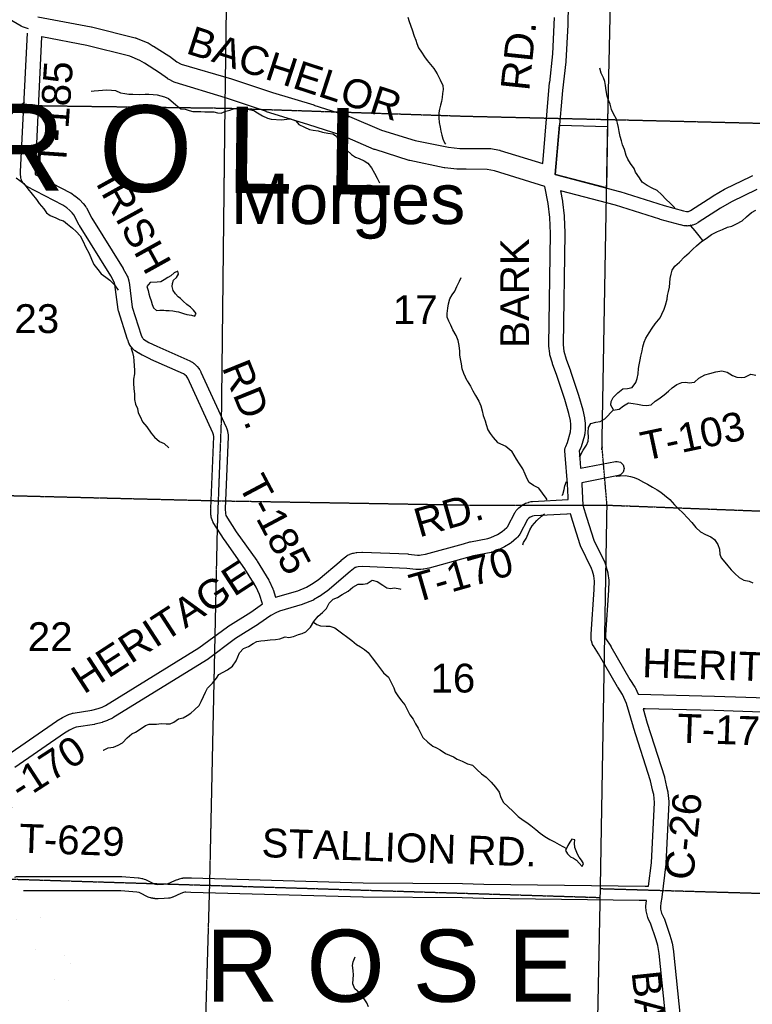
# Model space of a CAD drawing. Header units: feet. Extents: x 0 to 202804, y -79218 to 133300.
# Tile 7 of 27: x 104608 to 114774, y -6583 to 7076. Entities that reach past the tile are written whole.
import ezdxf
from ezdxf.enums import TextEntityAlignment as Align

# ---------------------------------------------------------------- set-up
doc = ezdxf.new("R2010")
doc.units = ezdxf.units.FT
doc.header["$MEASUREMENT"] = 0
doc.linetypes.add('HIDDEN2', pattern=[0.1875, 0.125, -0.0625])
for name, color, linetype in [('COUNTY-RD', 7, 'Continuous'), ('CR-TEXT', 7, 'Continuous'), ('HTEXT', 3, 'Continuous'), ('INCORPORATION', 3, 'Continuous'), ('MTEXT', 2, 'Continuous'), ('SECTION', 8, 'HIDDEN2'), ('SECTION-TEXT', 8, 'Continuous'), ('STATE-FEDERAL', 2, 'Continuous'), ('TR-TEXT', 6, 'Continuous'), ('TWP-RD', 6, 'Continuous'), ('WATERWAY', 14, 'Continuous')]:
    doc.layers.add(name, color=color, linetype=linetype)
doc.styles.add('Arial', font='arial.ttf')

msp = doc.modelspace()

# ---------------------------------------------------------------- linework, layer by layer
at = {"layer": 'COUNTY-RD'}
for points in [[(104732, 6947), (104646, 6977), (104629, 6985), (104629, 6985), (104460, 7083), (104047, 7301), (103566, 7518), (103557, 7522), (103556, 7523), (103487, 7564), (103487, 7564), (103475, 7572), (103293, 7719), (103293, 7719), (103293, 7719), (102892, 8047), (102824, 8086), (102824, 8086), (102824, 8086), (102696, 8160), (100412, 9200), (100412, 9200), (100412, 9200), (99428, 9651)], [(112222, 7558), (112215, 7008), (112215, 7008), (112215, 7004), (112187, 6496), (112187, 6495), (112187, 6490), (112141, 6092), (112038, 4930), (112931, 4694), (112933, 4693), (112935, 4692), (113550, 4499), (113821, 4423), (113862, 4415), (113872, 4415), (113882, 4415)], [(104860, 7114), (105598, 6978), (105601, 6977), (105604, 6977), (106212, 6826), (106220, 6823), (106225, 6822), (106377, 6760), (106389, 6755), (106391, 6753), (106462, 6711), (106462, 6710), (106464, 6709), (106679, 6573), (106680, 6573), (106685, 6569), (106790, 6492), (106851, 6461), (107546, 6256), (107547, 6255), (107549, 6255), (108115, 6066), (108689, 5893), (108690, 5892), (108691, 5892), (109174, 5737), (109180, 5734), (109183, 5734), (109627, 5544), (110094, 5401), (110560, 5306), (110716, 5290), (110828, 5288), (111130, 5289), (111130, 5289), (111130, 5289), (111130, 5289), (111130, 5289), (111148, 5287), (111265, 5266), (111270, 5264), (111277, 5263), (111868, 5079), (111962, 6203), (111963, 6203), (111963, 6205), (112006, 6602), (112031, 7105)], [(112217, 450), (112210, 638), (112176, 1037), (112176, 1039), (112176, 1039), (112173, 1090), (112173, 1096), (112175, 1114), (112179, 1135), (112183, 1147), (112185, 1155), (112208, 1210), (112251, 1357), (112257, 1416), (112257, 1449), (112257, 1450), (112257, 1462), (112250, 1514), (112229, 1611), (112172, 1808), (112062, 2138), (112003, 2304), (112002, 2306), (112001, 2310), (111966, 2429), (111965, 2440), (111963, 2445), (111951, 2547), (111950, 2559), (111950, 2560), (111974, 4112), (111964, 4334), (111943, 4524), (111895, 4761), (111198, 4981), (111096, 5000), (110802, 5001), (110802, 5001), (110800, 5001), (110683, 5004), (110683, 5004), (110675, 5004), (110509, 5022), (110507, 5022), (110499, 5023), (110024, 5123), (110020, 5124), (110015, 5125), (109539, 5273), (109532, 5276), (109529, 5276), (109085, 5469), (108608, 5624), (108034, 5800), (108033, 5801), (108031, 5801), (107466, 5993), (106766, 6203), (106752, 6209), (106750, 6210), (106673, 6249), (106668, 6251), (106659, 6258), (106550, 6338), (106338, 6473), (106276, 6512), (106138, 6568), (105541, 6719), (104914, 6838)], [(113882, 4415), (113889, 4416), (113896, 4419), (113917, 4431), (114227, 4630), (114230, 4632), (114230, 4632), (114231, 4633), (114231, 4633), (114231, 4633), (114389, 4726), (114389, 4726), (114396, 4730), (114754, 4901), (114755, 4901), (114761, 4904), (114783, 4913)], [(114837, 4719), (114487, 4551), (114334, 4461), (114023, 4261), (114019, 4259), (114018, 4258), (113988, 4241), (113988, 4241), (113988, 4241), (113987, 4241), (113987, 4241), (113973, 4235), (113950, 4226), (113940, 4224), (113930, 4220), (113909, 4217), (113903, 4217), (113901, 4216), (113879, 4215), (113872, 4214), (113864, 4215), (113840, 4216), (113838, 4217), (113829, 4218), (113778, 4228), (113775, 4229), (113771, 4230), (113495, 4306), (113493, 4307), (113492, 4307), (112877, 4501), (112111, 4704)], [(112111, 4704), (112140, 4559), (112140, 4553), (112141, 4551), (112163, 4353), (112163, 4347), (112164, 4346), (112174, 4118), (112174, 4113), (112174, 4112), (112150, 2564), (112161, 2477), (112192, 2368), (112251, 2204)], [(112251, 2204), (112251, 2203), (112251, 2202), (112362, 1869), (112362, 1867), (112363, 1865), (112421, 1664), (112422, 1661), (112423, 1658), (112447, 1554), (112447, 1546), (112448, 1544), (112456, 1480), (112457, 1468), (112457, 1468), (112457, 1449), (112457, 1449), (112457, 1411), (112456, 1401), (112449, 1328), (112447, 1323), (112445, 1309), (112398, 1149), (112395, 1142), (112394, 1139), (112374, 1089), (112376, 1053), (112392, 857)], [(112410, 633), (112421, 342), (112474, 173), (112574, -144), (112726, -456), (112727, -459), (112731, -468), (112746, -514), (112747, -517), (112748, -520), (112769, -596), (112770, -605), (112771, -609), (112782, -697), (112783, -710), (112783, -714), (112779, -836), (112779, -836), (112779, -839), (112739, -1459), (112738, -1499), (112739, -1505), (112742, -1511), (112810, -1616), (112813, -1621), (112813, -1621), (113077, -2077), (113146, -2185), (113148, -2188), (113153, -2197), (113190, -2280)], [(113288, -4943), (113336, -4944), (113374, -4619), (113418, -3783), (113406, -3675), (113390, -3611), (113390, -3610), (113390, -3609), (113363, -3485), (113125, -2742), (113125, -2741), (113124, -2740), (113030, -2412), (112973, -2286), (112907, -2183), (112905, -2179), (112905, -2179), (112641, -1723), (112569, -1612), (112566, -1607), (112559, -1594), (112550, -1570), (112549, -1564), (112546, -1556), (112540, -1531), (112538, -1509), (112538, -1507), (112539, -1453), (112539, -1453), (112539, -1449), (112579, -828), (112583, -715), (112574, -641), (112556, -575), (112543, -538), (112391, -225), (112391, -222), (112386, -211), (112283, 113), (112283, 113), (112283, 113), (112250, 221), (112204, 218)], [(113288, -2482), (113258, -2482), (113316, -2683), (113555, -3429), (113556, -3434), (113557, -3438), (113585, -3565)], [(113585, -3565), (113602, -3634), (113603, -3643), (113604, -3646), (113617, -3769), (113618, -3780), (113618, -3785), (113573, -4632), (113573, -4633), (113573, -4638), (113520, -5095), (113520, -5097), (113519, -5103), (113505, -5175), (113499, -5229), (113501, -5265), (113515, -5319), (113543, -5375), (113544, -5377), (113549, -5388), (113628, -5624), (113628, -5624), (113628, -5625), (113658, -5715), (113659, -5725), (113662, -5731), (113679, -5851), (113679, -5855), (113680, -5856), (113883, -7841)], [(113701, -7947), (113699, -7940), (113686, -7876), (113685, -7868), (113684, -7866), (113481, -5878), (113465, -5769), (113438, -5687), (113361, -5459), (113331, -5399), (113330, -5395), (113324, -5379), (113305, -5305), (113303, -5288), (113302, -5285), (113299, -5231), (113299, -5226), (113299, -5215), (113307, -5149), (113307, -5147), (113308, -5143), (113206, -5142)]]:
    msp.add_lwpolyline(points, dxfattribs=at)
at = {"layer": 'INCORPORATION'}
msp.add_lwpolyline([(112038, 4930), (112098, 5615), (112766, 5596), (112751, 4742), (112038, 4930)], dxfattribs=at)
at = {"layer": 'SECTION'}
for points in [[(106998, -20828), (106986, -15467), (106986, -15467), (107036, -12924), (107059, -11764), (107090, -10228), (107090, -10228), (107246, -4924), (107246, -4924), (107353, 29), (107410, 1557), (107458, 5774), (107458, 5774), (107521, 10424)], [(111982, -37143), (112114, -31732), (112216, -26428), (112318, -21009), (112381, -21010), (112437, -15648), (112560, -10285), (112667, -4990), (112759, 336), (112689, 1157), (112688, 1109), (112768, 5601), (112768, 5601), (112876, 10394)], [(91774, 5998), (96759, 5947), (96759, 5947), (102138, 5921), (102138, 5921), (107474, 5849), (107474, 5849), (110787, 5738), (110787, 5738), (112793, 5691), (112793, 5691), (118173, 5561), (118173, 5561), (123511, 5616), (123511, 5616), (128648, 5495), (128648, 5495), (133979, 5451), (133979, 5451), (139277, 5313), (139277, 5313), (144590, 5163), (144590, 5163), (149893, 5034)], [(91683, 820), (96625, 671), (96625, 671), (101926, 538), (101926, 538), (107369, 402), (107369, 402), (110841, 343), (110841, 343), (112758, 342)], [(112758, 342), (118143, 135), (123374, 1)], [(103601, -4819), (112664, -5101)], [(112667, -4978), (118033, -5135), (123276, -5234)]]:
    msp.add_lwpolyline(points, dxfattribs=at)
at = {"layer": 'STATE-FEDERAL', "color": 2, "linetype": 'Continuous', "const_width": 0.05}
for points in [[(105662, -7405), (105600, -7340), (105426, -6924), (105299, -6559), (104511, -5329), (104266, -4942), (104133, -4768), (103971, -4618)], [(106565, -7904), (106532, -7754), (106015, -7340), (105855, -7173), (105706, -6817), (105571, -6427), (104764, -5167), (104663, -5008)]]:
    msp.add_lwpolyline(points, dxfattribs=at)
at = {"layer": 'TWP-RD'}
for points in [[(107259, 285), (107258, 290), (107259, 294), (107300, 1294), (107298, 1317), (107288, 1344), (106941, 2103), (106934, 2117), (106924, 2129), (106902, 2150), (106894, 2156), (106882, 2163), (106428, 2364), (106425, 2366), (106424, 2366), (106310, 2422), (106307, 2424), (106307, 2424), (106263, 2448), (106261, 2449), (106256, 2452), (106212, 2481), (106210, 2482), (106202, 2489), (106188, 2501), (106184, 2505), (106179, 2509), (106163, 2527), (106153, 2540), (106151, 2541), (106132, 2571), (106130, 2575), (106123, 2590), (106107, 2633), (106107, 2635), (106106, 2638), (105977, 3037), (105976, 3048), (105974, 3055), (105928, 3403), (105918, 3436), (105871, 3524), (105438, 4221), (105436, 4223), (105435, 4226), (105359, 4368), (105338, 4398), (105306, 4431), (105263, 4466), (105209, 4503), (104709, 4762), (104705, 4764), (104695, 4770), (104687, 4776), (104684, 4780), (104675, 4787), (104668, 4795), (104653, 4815), (104652, 4815), (104645, 4827), (104645, 4827), (104645, 4827), (104645, 4828), (104645, 4828), (104640, 4838), (104635, 4850), (104634, 4855), (104630, 4866), (104625, 4884), (104623, 4898), (104622, 4901), (104621, 4922), (104621, 4929), (104621, 4931), (104621, 4966), (104621, 4966), (104621, 4969), (104715, 6888)], [(104914, 6838), (104912, 6838), (104821, 4961), (104821, 4932)], [(104821, 4932), (104821, 4929), (105306, 4678), (105311, 4676), (105317, 4672), (105380, 4629), (105381, 4628), (105387, 4623), (105438, 4581), (105441, 4578)], [(105441, 4578), (105446, 4574), (105486, 4532), (105493, 4524), (105495, 4521), (105525, 4480), (105531, 4471), (105533, 4468), (105610, 4323), (106042, 3626), (106044, 3624), (106045, 3621), (106099, 3522), (106099, 3520), (106107, 3503), (106122, 3453), (106123, 3443), (106125, 3437), (106171, 3090), (106295, 2701), (106307, 2669), (106316, 2656), (106321, 2649), (106326, 2645), (106363, 2621), (106401, 2600), (106511, 2546), (106970, 2343), (106979, 2338), (106983, 2336), (107003, 2323), (107004, 2323), (107009, 2319), (107025, 2308), (107027, 2305), (107034, 2300), (107065, 2271), (107069, 2266), (107073, 2263), (107094, 2238), (107104, 2223), (107106, 2219), (107120, 2192), (107120, 2192), (107122, 2188), (107472, 1423), (107473, 1421), (107476, 1414), (107490, 1372), (107493, 1358), (107495, 1350), (107500, 1308), (107500, 1297), (107500, 1293), (107459, 290), (107462, 224), (107470, 198), (107613, -28), (107899, -428), (107902, -434), (107903, -434), (108064, -699), (108066, -701), (108070, -710), (108120, -821), (108121, -823), (108124, -831), (108158, -936), (108470, -845), (108590, -798), (108657, -757), (108749, -695), (109067, -425), (109069, -423), (109070, -422), (109146, -362), (109158, -354), (109161, -353), (109184, -341), (109186, -340), (109204, -333), (109233, -325), (109237, -324), (109241, -323), (109275, -316), (109284, -315), (109286, -315), (109354, -310), (109361, -309), (109365, -310), (109993, -336), (109994, -336), (110002, -337), (110127, -353), (110155, -353), (110179, -350), (110241, -338), (110767, -193), (110767, -193), (110767, -193), (110855, -169)], [(112392, 857), (112392, 854), (112878, 948), (112897, 949), (112947, 936), (112984, 899), (112997, 849), (112984, 799), (112947, 763), (112916, 751), (112409, 653), (112409, 652), (112409, 648), (112409, 648), (112410, 633)], [(110855, -169), (110859, -168), (110862, -167), (111106, -119), (111145, -108), (111237, -64), (111303, -25), (111367, 30), (111377, 42), (111484, 245), (111486, 249), (111497, 265), (111523, 294), (111531, 301), (111536, 306), (111574, 336), (111586, 344), (111586, 344), (111586, 344), (111586, 344), (111586, 344), (111612, 359), (111612, 359), (111629, 367), (111665, 380), (111669, 380), (111673, 382), (111706, 390), (111722, 392), (111725, 393), (112218, 419), (112217, 450)], [(104430, -3130), (105117, -2656), (105122, -2653), (105122, -2653), (105200, -2605), (105203, -2603), (105211, -2599), (105278, -2569), (105279, -2568), (105285, -2565), (105333, -2548), (105343, -2546), (105352, -2544), (105609, -2503), (105695, -2480), (105753, -2459), (105800, -2438), (107093, -1640), (107490, -1347), (107495, -1343), (107496, -1343), (107814, -1143), (107977, -1027), (107935, -898), (107890, -798), (107734, -541), (107448, -142), (107446, -138), (107445, -137), (107294, 102), (107291, 106), (107283, 126), (107267, 177), (107264, 198), (107262, 202), (107259, 285)], [(112202, 218), (111745, 194), (111726, 189), (111704, 181), (111692, 175), (111667, 155), (111655, 141), (111549, -60), (111547, -63), (111538, -77), (111516, -103), (111510, -109), (111504, -116), (111428, -182), (111414, -191), (111413, -192), (111336, -238), (111334, -239), (111327, -243), (111224, -292), (111220, -293), (111209, -297), (111158, -312), (111153, -313), (111149, -315), (110904, -363), (110820, -386), (110820, -386), (110291, -531), (110287, -532), (110284, -533), (110215, -547)], [(110215, -547), (110211, -547), (110209, -547), (110175, -552), (110161, -553), (110158, -553), (110117, -552), (110116, -552), (110107, -552), (109981, -536), (109363, -510), (109307, -514), (109282, -519), (109268, -522), (109263, -525), (109195, -578), (108875, -851), (108867, -856), (108866, -857), (108767, -924), (108763, -926), (108763, -926), (108687, -973), (108685, -975), (108671, -981), (108538, -1033), (108535, -1033), (108530, -1036), (108212, -1128), (108164, -1151), (108092, -1190), (107928, -1307), (107923, -1310), (107923, -1311), (107605, -1510), (107208, -1803), (107202, -1807), (107201, -1808), (105900, -2611), (105897, -2612), (105889, -2617), (105833, -2643), (105831, -2643), (105825, -2646), (105758, -2670), (105755, -2670), (105751, -2672), (105656, -2698), (105650, -2699), (105646, -2700), (105392, -2740), (105357, -2752), (105300, -2779), (105229, -2822), (104541, -3297)], [(113190, -2280), (114252, -2310), (114252, -2310), (114252, -2310), (115844, -2361)], [(115837, -2561), (114247, -2509), (114246, -2509), (113288, -2482)], [(104542, -4818), (104554, -4816), (104566, -4812), (104583, -4810), (104590, -4809), (104591, -4809), (104622, -4808), (104627, -4808), (104627, -4808), (106015, -4809), (106015, -4809), (106024, -4809), (106254, -4828), (106256, -4829), (106265, -4830), (106305, -4837), (106309, -4838), (106314, -4839), (106337, -4846), (106352, -4852), (106356, -4853), (106473, -4913)], [(106473, -4913), (106478, -4914), (106493, -4917), (106499, -4918), (106524, -4919), (106603, -4916), (106654, -4913), (106661, -4911), (106763, -4865), (106764, -4865), (106769, -4863), (106816, -4845), (106821, -4844), (106827, -4841), (106858, -4833), (106870, -4832), (106874, -4831), (106901, -4828), (106909, -4828), (106913, -4828), (106990, -4831), (109375, -4898), (110751, -4908), (110751, -4908), (110752, -4908), (110752, -4908), (110752, -4908), (110754, -4908), (111050, -4916), (113288, -4943)], [(113206, -5142), (111047, -5116), (111047, -5116), (111045, -5116), (110749, -5108), (109373, -5098), (109373, -5098), (109372, -5098), (109372, -5098), (109372, -5098), (109370, -5098), (106984, -5031), (106984, -5031), (106983, -5031), (106912, -5028), (106899, -5029), (106882, -5034), (106842, -5048), (106735, -5097), (106729, -5098), (106718, -5103), (106693, -5109), (106678, -5111), (106675, -5112), (106615, -5115), (106614, -5115), (106614, -5115), (106529, -5119), (106524, -5119), (106519, -5119), (106484, -5118), (106483, -5117), (106475, -5117), (106461, -5115), (106459, -5114), (106454, -5113), (106432, -5109), (106428, -5107), (106423, -5106), (106406, -5101), (106393, -5095), (106391, -5095), (106274, -5036), (106264, -5033), (106233, -5027), (106011, -5009), (104663, -5008)]]:
    msp.add_lwpolyline(points, dxfattribs=at)
at = {"layer": 'WATERWAY'}
for points in [[(109994, 7112), (110012, 7052), (110054, 6934), (110080, 6848), (110107, 6794), (110117, 6744), (110144, 6686), (110185, 6627), (110227, 6563), (110264, 6509), (110307, 6453), (110355, 6398), (110400, 6326), (110445, 6240), (110480, 6162), (110486, 6106), (110477, 6050), (110469, 5996), (110462, 5940), (110446, 5889), (110435, 5837), (110423, 5783), (110426, 5715), (110430, 5649), (110441, 5586), (110454, 5528), (110466, 5474), (110481, 5422), (110503, 5369), (110515, 5347)], [(113701, 4468), (113636, 4532), (113578, 4583), (113513, 4650), (113452, 4707), (113385, 4740), (113315, 4778), (113244, 4821), (113211, 4883), (113152, 4960), (113133, 5013), (113084, 5081), (113047, 5140), (113026, 5192), (112999, 5273), (112974, 5339), (112959, 5397), (112942, 5454), (112927, 5524), (112918, 5580), (112904, 5642), (112888, 5698), (112848, 5769), (112819, 5829), (112802, 5902), (112779, 5962), (112758, 6014), (112747, 6095), (112736, 6165), (112727, 6217), (112708, 6269), (112675, 6334), (112658, 6402)], [(105598, 6086), (105642, 6090), (105702, 6094), (105756, 6099), (105808, 6101), (105880, 6100), (105936, 6094), (106006, 6063), (106065, 6052), (106123, 6042), (106179, 6041), (106269, 6039), (106349, 6042), (106401, 6043), (106459, 6037), (106515, 6032), (106566, 6018), (106616, 6005), (106674, 5983), (106775, 5896), (106842, 5841), (106904, 5833), (106960, 5816), (107010, 5804), (107062, 5801), (107120, 5801), (107177, 5800), (107249, 5798), (107301, 5799), (107351, 5785), (107403, 5780), (107469, 5806), (107523, 5823), (107577, 5838), (107651, 5850), (107715, 5841), (107793, 5828), (107857, 5816), (107910, 5785), (107976, 5743), (108047, 5710), (108099, 5694), (108243, 5688), (108317, 5696), (108367, 5703), (108441, 5671), (108480, 5620), (108558, 5586), (108629, 5555), (108681, 5545), (108749, 5532), (108810, 5515), (108884, 5503), (108954, 5494), (109006, 5462), (109037, 5392), (109084, 5325), (109148, 5267), (109213, 5206), (109267, 5168), (109318, 5151), (109388, 5117), (109438, 5088), (109489, 5020), (109530, 4946), (109567, 4878), (109601, 4814)], [(104194, 5067), (104204, 5148), (104215, 5214), (104241, 5283), (104261, 5363), (104277, 5419), (104296, 5472), (104329, 5539), (104374, 5607), (104407, 5668), (104467, 5731), (104524, 5798), (104589, 5867), (104675, 5933)], [(104561, 4884), (104611, 4845), (104664, 4803), (104723, 4728), (104780, 4657), (104843, 4583), (104878, 4528), (104943, 4450), (104978, 4395), (105033, 4361), (105109, 4326), (105164, 4301), (105214, 4286), (105271, 4241), (105340, 4183), (105392, 4136), (105449, 4079), (105488, 4001), (105522, 3923), (105522, 3923), (105571, 3832), (105604, 3752), (105635, 3682), (105692, 3609), (105737, 3549), (105802, 3506), (105857, 3461), (105924, 3398), (105973, 3326), (105973, 3325)], [(112428, 1105), (112475, 1172), (112496, 1228), (112501, 1284), (112498, 1352), (112500, 1418), (112535, 1475), (112605, 1492), (112662, 1503), (112730, 1538), (112847, 1664), (112810, 1730), (112815, 1780), (112844, 1834), (112909, 1900), (112976, 1953), (113041, 1960), (113105, 1975), (113160, 2044), (113177, 2100), (113191, 2163), (113196, 2235), (113203, 2289), (113216, 2357), (113229, 2407), (113244, 2482), (113255, 2540), (113275, 2604), (113296, 2659), (113341, 2730), (113384, 2796), (113428, 2859), (113497, 2938), (113520, 2989), (113553, 3061), (113572, 3114), (113592, 3198), (113599, 3250), (113610, 3307), (113623, 3365), (113632, 3427), (113635, 3487), (113648, 3547), (113661, 3602), (113698, 3656), (113762, 3714), (113833, 3787), (113898, 3842), (113947, 3893), (114002, 3938), (114069, 4001), (114134, 4042), (114207, 4095), (114292, 4137), (114361, 4166), (114432, 4197), (114488, 4212), (114557, 4244), (114634, 4287), (114695, 4342), (114762, 4399), (114823, 4434)], [(114088, 4013), (114039, 4079), (113980, 4146), (113923, 4215), (113911, 4229)], [(107050, 2984), (107059, 3001), (107019, 3047), (106978, 3089), (106928, 3127), (106877, 3170), (106841, 3210), (106809, 3232), (106770, 3275), (106740, 3321), (106725, 3373), (106727, 3415), (106744, 3462), (106782, 3500), (106812, 3544), (106801, 3588), (106751, 3564), (106704, 3525), (106664, 3501), (106614, 3466), (106568, 3440), (106516, 3437), (106420, 3432), (106371, 3374)], [(110816, 2065), (110770, 2169), (110749, 2233), (110740, 2301), (110723, 2371), (110716, 2421), (110715, 2479), (110706, 2555), (110693, 2627), (110666, 2695), (110620, 2772), (110593, 2838), (110561, 2892), (110538, 2947), (110539, 3000), (110548, 3074), (110559, 3136), (110578, 3203), (110609, 3259), (110645, 3310), (110676, 3377), (110711, 3447), (110732, 3498)], [(106371, 3374), (106389, 3320), (106402, 3274), (106416, 3226), (106433, 3176), (106447, 3126), (106466, 3078), (106506, 3044), (106554, 3047), (106606, 3045), (106638, 3044), (106684, 3042), (106734, 3038), (106779, 3029), (106813, 3021), (106881, 3000), (106929, 2988), (106959, 2982), (106991, 2975), (107038, 2961), (107050, 2984)], [(106154, 2528), (106157, 2516), (106173, 2458), (106188, 2398), (106190, 2343), (106197, 2275), (106202, 2213), (106200, 2161), (106189, 2091), (106187, 2029), (106194, 1959), (106201, 1880), (106202, 1806), (106214, 1744), (106241, 1684), (106251, 1624), (106278, 1572), (106311, 1498), (106373, 1427), (106432, 1341), (106477, 1284), (106548, 1226), (106614, 1195), (106679, 1135)], [(112843, 1660), (112925, 1674), (112986, 1719), (113057, 1762), (113123, 1753), (113179, 1742), (113251, 1729), (113307, 1726), (113373, 1735), (113426, 1782), (113477, 1815), (113552, 1871), (113611, 1924), (113664, 1967), (113725, 2014), (113798, 2045), (113850, 2046), (113900, 2037), (113971, 2048), (114030, 2105), (114115, 2151), (114187, 2170), (114270, 2193), (114350, 2205), (114424, 2186), (114499, 2139), (114561, 2116), (114619, 2111), (114672, 2116), (114752, 2158), (114822, 2143)], [(110816, 2065), (110862, 1992), (110895, 1927), (110935, 1861), (110980, 1786), (111009, 1720), (111024, 1649), (111041, 1583), (111066, 1513), (111083, 1460), (111106, 1388), (111139, 1334), (111178, 1281), (111239, 1212), (111354, 1158), (111438, 1090)], [(112373, 1018), (112386, 1025), (112428, 1105)], [(111927, 417), (111912, 439), (111865, 509), (111811, 579), (111738, 612), (111680, 656), (111650, 708), (111621, 770), (111588, 847), (111546, 915), (111501, 981), (111438, 1090)], [(112887, 745), (112888, 745), (112942, 748), (113016, 752), (113084, 739), (113136, 723), (113192, 704), (113265, 662), (113321, 631), (113389, 593), (113454, 556), (113506, 522), (113556, 480), (113631, 421), (113694, 347), (113744, 293), (113813, 230), (113877, 166), (113936, 99), (113992, 31), (114055, -27), (114125, -68), (114198, -100), (114248, -133), (114298, -205), (114321, -271), (114326, -337), (114340, -389), (114392, -449), (114437, -500), (114479, -556), (114530, -606), (114594, -661), (114659, -701), (114731, -712), (114781, -734)], [(112133, 476), (112144, 489), (112165, 558), (112175, 610), (112198, 670)], [(111588, -211), (111599, -178), (111634, -120), (111662, -55), (111687, -3), (111719, 53), (111786, 128), (111848, 189), (111891, 222)], [(105768, -3059), (105771, -3057), (105838, -3026), (105908, -3015), (105976, -2986), (106035, -2955), (106101, -2888), (106164, -2831), (106217, -2806), (106281, -2765), (106354, -2716), (106406, -2695), (106456, -2695), (106508, -2696), (106570, -2689), (106640, -2692), (106694, -2691), (106748, -2668), (106811, -2623), (106877, -2610), (106933, -2576), (106984, -2545), (107035, -2498), (107099, -2439), (107126, -2382), (107159, -2312), (107186, -2255), (107215, -2199), (107284, -2128), (107339, -2059), (107371, -2008), (107430, -1975), (107492, -1942), (107559, -1891), (107612, -1817), (107637, -1764), (107656, -1708), (107715, -1645), (107781, -1620), (107849, -1579), (107900, -1552), (107956, -1543), (108008, -1538), (108084, -1527), (108156, -1522), (108216, -1513), (108290, -1486), (108344, -1495), (108406, -1482), (108475, -1453), (108527, -1441), (108579, -1416), (108644, -1349), (108689, -1272), (108748, -1197), (108811, -1150), (108866, -1091), (108903, -1018), (108960, -964), (109016, -939), (109081, -898), (109165, -850), (109232, -795), (109304, -756), (109374, -753), (109431, -746), (109501, -697), (109569, -720), (109646, -769), (109705, -804), (109755, -816), (109811, -805), (109883, -820), (109895, -824)], [(108683, -1282), (108733, -1315), (108784, -1333), (108860, -1339), (108914, -1339), (108980, -1360), (109035, -1401), (109092, -1442), (109144, -1481), (109215, -1536), (109282, -1594), (109338, -1623), (109391, -1662), (109442, -1705), (109501, -1775), (109560, -1856), (109615, -1929), (109656, -1983), (109725, -2044), (109764, -2117), (109799, -2191), (109820, -2248), (109855, -2304), (109908, -2375), (109951, -2429), (109986, -2494), (110023, -2566), (110066, -2627), (110099, -2693), (110138, -2754), (110165, -2806), (110204, -2880), (110273, -2945), (110342, -3002), (110394, -3025), (110445, -3052), (110519, -3103), (110574, -3127), (110626, -3152), (110681, -3181), (110749, -3212), (110822, -3248), (110893, -3266)], [(110893, -3266), (110950, -3325), (111018, -3385), (111083, -3434), (111149, -3502), (111210, -3571), (111261, -3641), (111285, -3713), (111324, -3785), (111386, -3846), (111451, -3906), (111525, -3980), (111596, -4031), (111646, -4063), (111703, -4102), (111769, -4156), (111832, -4207), (111894, -4255), (111964, -4297), (112031, -4328), (112095, -4368), (112194, -4421)], [(112417, -4606), (112405, -4583), (112373, -4542), (112348, -4500), (112328, -4452), (112311, -4406), (112309, -4350), (112313, -4300), (112268, -4292), (112241, -4336), (112213, -4379), (112182, -4449)], [(112182, -4449), (112208, -4497), (112250, -4537), (112293, -4558), (112337, -4582), (112373, -4626), (112414, -4670), (112431, -4631), (112417, -4606)], [(109449, -6620), (109426, -6564), (109381, -6492), (109322, -6425), (109257, -6370), (109232, -6300), (109235, -6232), (109242, -6180), (109235, -6116), (109228, -6046), (109237, -5992), (109262, -5923)]]:
    msp.add_lwpolyline(points, dxfattribs=at)

# ---------------------------------------------------------------- texts
at = {"layer": 'CR-TEXT', "style": 'Arial'}
for s, rotation, p in [('BACHELOR', 342, (106863, 6501)), ('RD.', 84, (111797, 6066)), ('BARK', 90, (111797, 2522)), ('C-26', 84, (114070, -4886)), ('BARK', 276, (112979, -6149))]:
    msp.add_text(s, height=400, rotation=rotation, dxfattribs=at).set_placement(p, align=Align.BOTTOM_LEFT)
at = {"layer": 'HTEXT', "style": 'Arial'}
msp.add_text('C A R R O L L', height=1200, rotation=359.2626, dxfattribs=at).set_placement((99100, 5981), align=Align.TOP_LEFT)
msp.add_text('R O S E', height=1000, dxfattribs=at).set_placement((109752, -6048), align=Align.MIDDLE_CENTER)
at = {"layer": 'MTEXT', "style": 'Arial'}
msp.add_text('Morges', height=700, dxfattribs=at).set_placement((107532, 4031), align=Align.BOTTOM_LEFT)
at = {"layer": 'SECTION-TEXT', "style": 'Arial'}
for s, p in [('17', (110098, 3053)), ('23', (104846, 2929)), ('22', (105031, -1483)), ('16', (110619, -2058))]:
    msp.add_text(s, height=400, dxfattribs=at).set_placement(p, align=Align.MIDDLE_CENTER)
at = {"layer": 'TR-TEXT', "style": 'Arial'}
for s, rotation, p in [('T-185', 86, (105367, 5022)), ('IRISH', 299, (105550, 4755)), ('RD.', 292, (107298, 2207)), ('T-103', 12, (113299, 838)), ('T-185', 298, (107526, 571)), ('RD.', 16, (110184, -224)), ('T-170', 16, (110122, -1132)), ('HERITAGE', 33, (105563, -2390)), ('HERITAGE RD.', 358, (113237, -2163)), ('T-170', 358, (113722, -3071)), ('T-170', 33, (104408, -4061)), ('T-629', 358, (104593, -4598)), ('STALLION RD.', 358, (107956, -4660))]:
    msp.add_text(s, height=400, rotation=rotation, dxfattribs=at).set_placement(p, align=Align.BOTTOM_LEFT)

doc.saveas('drawing.dxf')
